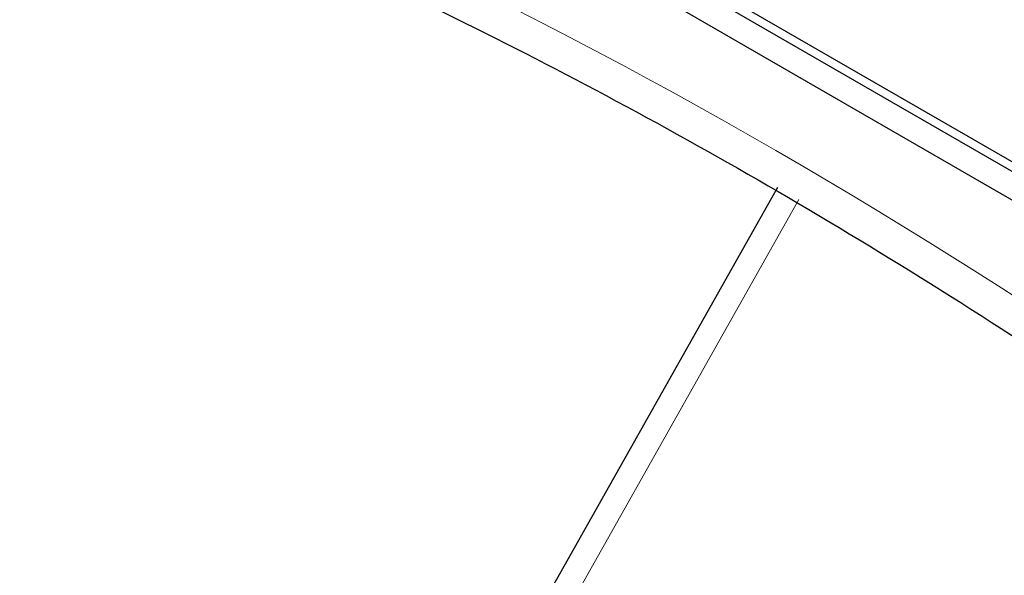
# Paper-space layout 'Blatt2' of a CAD drawing. Header units: millimetres. Extents: x 5 to 418, y 2 to 292.
# Tile 24 of 103: x 119.125 to 120.534, y 183.173 to 183.968. Entities that reach past the tile are written whole.
import ezdxf

# ---------------------------------------------------------------- set-up
doc = ezdxf.new("R2010")
doc.units = ezdxf.units.MM

psp = doc.layouts.new('Blatt2')

# ---------------------------------------------------------------- linework, layer by layer
at = {"color": 7, "linetype": 'Continuous', "lineweight": 25}
for p, q in [((117.1917, 185.646), (123.0842, 182.2443)), ((118.7002, 184.816), (123.0842, 182.2851)), ((118.712, 184.8228), (123.096, 182.2919)), ((120.2091, 183.7279), (119.6637, 182.7607))]:
    psp.add_line(p, q, dxfattribs=at)
at = {"color": 7, "linetype": 'Continuous', "lineweight": 18}
psp.add_line((120.24, 183.711), (119.6946, 182.7438), dxfattribs=at)
psp.add_arc((116.2208, 176.8764), 7.9725, 50.30384, 69.70154, dxfattribs=at)
at = {"color": 7, "linetype": 'Continuous', "lineweight": 25}
psp.add_open_spline([(119.0494, 184.2644), (119.1287, 184.2356), (119.3592, 184.1516), (119.7465, 183.9777), (120.2103, 183.7293), (120.6749, 183.4371), (121.0472, 183.1703), (121.263, 182.9991), (121.3263, 182.9489)], degree=3, knots=[0, 0, 0, 0, 0.106109, 0.308603, 0.511101, 0.713584, 0.916095, 1, 1, 1, 1], dxfattribs=at)

doc.saveas('drawing.dxf')
